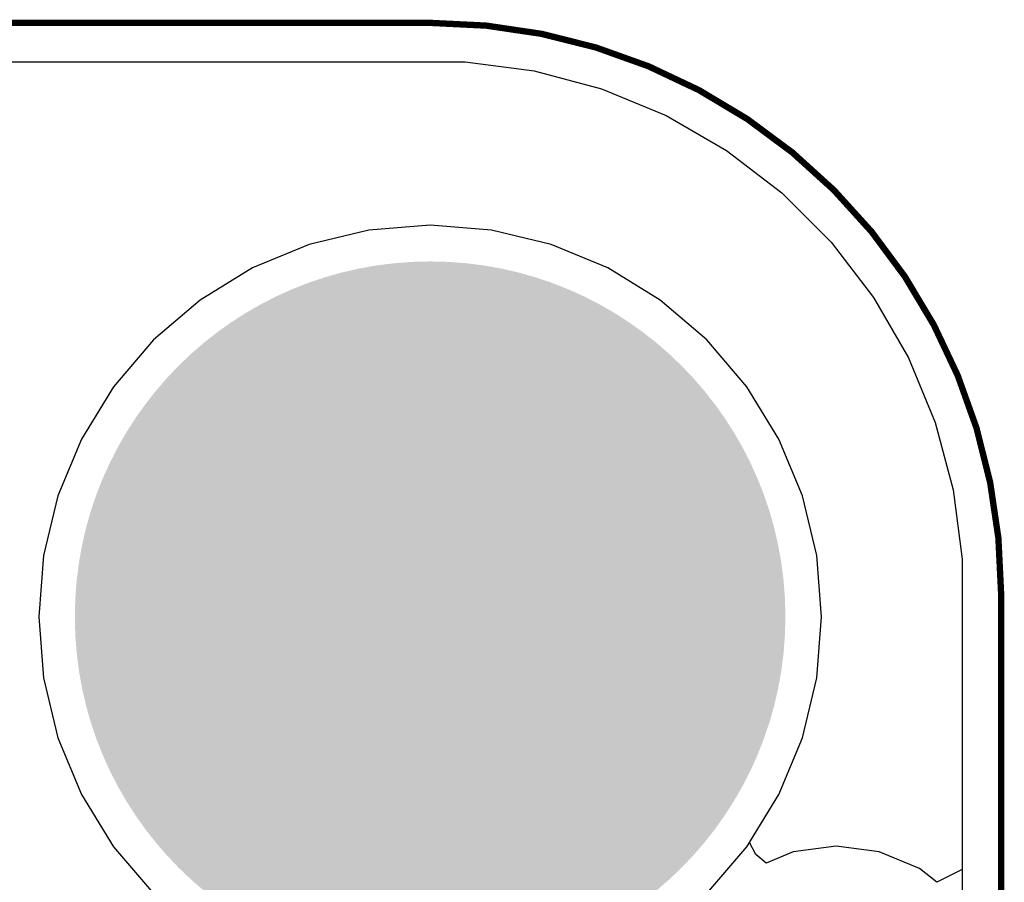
# Model space of a CAD drawing. Header units: inches. Extents: x 0 to 41, y 0 to 25.4.
# Tile 12 of 12: x 33.3 to 41, y 18.6 to 25.4. Entities that reach past the tile are written whole.
import ezdxf

# ---------------------------------------------------------------- set-up
doc = ezdxf.new("R2010")
doc.units = ezdxf.units.IN
for name, color, linetype in [('Board', 56, 'Continuous'), ('BOTTOM', 5, 'Continuous'), ('Bottom Solder', 6, 'Continuous'), ('Pad Holes', 156, 'Continuous'), ('TOP', 1, 'Continuous'), ('Top Solder', 216, 'Continuous')]:
    doc.layers.add(name, color=color, linetype=linetype)

msp = doc.modelspace()

# ---------------------------------------------------------------- hatches: boundary and pattern name
at = {"layer": 'BOTTOM'}
h = msp.add_hatch(color=5, dxfattribs=at)
edge = h.paths.add_edge_path()
edge.add_arc((36.50003622, 20.68000944), 1.49999954, 0, 360)
at = {"layer": 'Bottom Solder'}
h = msp.add_hatch(color=6, dxfattribs=at)
edge = h.paths.add_edge_path()
edge.add_arc((36.50003622, 20.68000944), 2.79999948, 0, 360)
at = {"layer": 'Pad Holes'}
h = msp.add_hatch(color=7, dxfattribs=at)
edge = h.paths.add_edge_path()
edge.add_arc((36.50003622, 20.68000944), 1.59999934, 0, 360)
at = {"layer": 'TOP'}
h = msp.add_hatch(color=1, dxfattribs=at)
edge = h.paths.add_edge_path()
edge.add_arc((36.50003622, 20.68000944), 1.49999954, 0, 360)
at = {"layer": 'Top Solder'}
h = msp.add_hatch(color=216, dxfattribs=at)
edge = h.paths.add_edge_path()
edge.add_arc((36.50003622, 20.68000944), 2.79999948, 0, 360)

# ---------------------------------------------------------------- linework, layer by layer
at = {"layer": 'Board', "const_width": 0.0499999}
for points in [[(4.500013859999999, 25.36001278), (36.50000066, 25.36001024)], [(41.00001452, 4.50000116), (41.00001452, 20.86002178)]]:
    msp.add_lwpolyline(points, dxfattribs=at)
msp.add_lwpolyline([(36.50000066, 25.36002294, -0.4142135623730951), (41.00000182, 20.86002178)], format="xyb", dxfattribs=at)
at = {"layer": 'Board', "const_width": 0.02499868}
for points in [[(36.48750132, 25.36002294, 1), (36.5125, 25.36002294, 1)], [(36.48750132, 25.36001024, 1), (36.5125, 25.36001024, 1)], [(40.98750248, 20.86002178, 1), (41.01250116, 20.86002178, 1)], [(40.98751518, 20.86002178, 1), (41.01251386, 20.86002178, 1)]]:
    msp.add_lwpolyline(points, format="xyb", close=True, dxfattribs=at)
at = {"layer": 'BOTTOM'}
for p, q in [((25.27507264, 25.0541536), (36.49999811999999, 25.05415868)), ((36.49999811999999, 25.05415868), (36.77488708, 25.05415614)), ((36.77488708, 25.05415614), (37.31999648, 24.98239098)), ((37.31999648, 24.98239098), (37.8510673, 24.84009256)), ((37.8510673, 24.84009256), (38.35898348, 24.62970436)), ((38.35898348, 24.62970436), (38.83513696, 24.3548027)), ((38.83513696, 24.3548027), (39.27131338, 24.02011452)), ((39.27131338, 24.02011452), (39.66009848, 23.63132942)), ((36.50003622, 23.76451686), (36.01751242, 23.72654132)), ((36.98256002, 23.72654132), (36.50003622, 23.76451686)), ((36.01751242, 23.72654132), (35.54687074, 23.61354942)), ((37.4532017, 23.61354942), (36.98256002, 23.72654132)), ((35.54687074, 23.61354942), (35.09969866, 23.428325)), ((37.90037378, 23.428325), (37.4532017, 23.61354942)), ((39.66009848, 23.63132942), (39.99479174, 23.19514792)), ((35.09969866, 23.428325), (34.68700708, 23.17542736)), ((38.31306536, 23.17542736), (37.90037378, 23.428325)), ((34.68700708, 23.17542736), (34.31896107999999, 22.86108458)), ((38.68111136, 22.86108458), (38.31306536, 23.17542736)), ((39.99479174, 23.19514792), (40.26968324, 22.71902238)), ((34.31896107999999, 22.86108458), (34.0046183, 22.49303858)), ((38.99545414, 22.49303858), (38.68111136, 22.86108458)), ((40.26968324, 22.71902238), (40.4800816, 22.2110808)), ((34.0046183, 22.49303858), (33.75172066, 22.080347)), ((39.24835177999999, 22.080347), (38.99545414, 22.49303858)), ((40.4800816, 22.2110808), (40.62238002, 21.68000998)), ((33.75172066, 22.080347), (33.56649623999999, 21.63317492)), ((39.4335762, 21.63317492), (39.24835177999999, 22.080347)), ((40.62238002, 21.68000998), (40.69414518, 21.13491074)), ((33.56649623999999, 21.63317492), (33.45350434, 21.16253324)), ((39.5465681, 21.16253324), (39.4335762, 21.63317492)), ((33.45350434, 21.16253324), (33.4155288, 20.68000944)), ((39.58454363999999, 20.68000944), (39.5465681, 21.16253324)), ((40.69414518, 21.13491074), (40.69414518, 20.86001924)), ((40.69414518, 20.86001924), (40.69413755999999, 4.5000037)), ((33.4155288, 20.68000944), (33.45350434, 20.19748564)), ((39.5465681, 20.19748564), (39.58454363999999, 20.68000944)), ((33.45350434, 20.19748564), (33.56649623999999, 19.72684396)), ((39.4335762, 19.72684396), (39.5465681, 20.19748564)), ((33.56649623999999, 19.72684396), (33.75172066, 19.27967188)), ((39.24835177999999, 19.27967188), (39.4335762, 19.72684396)), ((33.75172066, 19.27967188), (34.0046183, 18.8669803)), ((38.99545414, 18.8669803), (39.24835177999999, 19.27967188)), ((34.0046183, 18.8669803), (34.31896107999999, 18.4989343)), ((38.68111136, 18.4989343), (38.99545414, 18.8669803))]:
    msp.add_line(p, q, dxfattribs=at)
at = {"layer": 'TOP'}
for p, q in [((25.27507264, 25.0541536), (36.49999811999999, 25.05415868)), ((36.49999811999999, 25.05415868), (36.77488708, 25.05415614)), ((36.77488708, 25.05415614), (37.31999648, 24.98239098)), ((37.31999648, 24.98239098), (37.8510673, 24.84009256)), ((37.8510673, 24.84009256), (38.35898348, 24.62970436)), ((38.35898348, 24.62970436), (38.83513696, 24.3548027)), ((38.83513696, 24.3548027), (39.27131338, 24.02011452)), ((39.27131338, 24.02011452), (39.66009848, 23.63132942)), ((36.50003622, 23.76451686), (36.01751242, 23.72654132)), ((36.98256002, 23.72654132), (36.50003622, 23.76451686)), ((36.01751242, 23.72654132), (35.54687074, 23.61354942)), ((37.4532017, 23.61354942), (36.98256002, 23.72654132)), ((35.54687074, 23.61354942), (35.09969866, 23.428325)), ((37.90037378, 23.428325), (37.4532017, 23.61354942)), ((39.66009848, 23.63132942), (39.99479174, 23.19514792)), ((35.09969866, 23.428325), (34.68700708, 23.17542736)), ((38.31306536, 23.17542736), (37.90037378, 23.428325)), ((34.68700708, 23.17542736), (34.31896107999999, 22.86108458)), ((38.68111136, 22.86108458), (38.31306536, 23.17542736)), ((39.99479174, 23.19514792), (40.26968324, 22.71902238)), ((34.31896107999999, 22.86108458), (34.0046183, 22.49303858)), ((38.99545414, 22.49303858), (38.68111136, 22.86108458)), ((40.26968324, 22.71902238), (40.4800816, 22.2110808)), ((34.0046183, 22.49303858), (33.75172066, 22.080347)), ((39.24835177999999, 22.080347), (38.99545414, 22.49303858)), ((40.4800816, 22.2110808), (40.62238002, 21.68000998)), ((33.75172066, 22.080347), (33.56649623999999, 21.63317492)), ((39.4335762, 21.63317492), (39.24835177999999, 22.080347)), ((40.62238002, 21.68000998), (40.69414518, 21.13491074)), ((33.56649623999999, 21.63317492), (33.45350434, 21.16253324)), ((39.5465681, 21.16253324), (39.4335762, 21.63317492)), ((33.45350434, 21.16253324), (33.4155288, 20.68000944)), ((39.58454363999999, 20.68000944), (39.5465681, 21.16253324)), ((40.69414518, 21.13491074), (40.69414518, 20.86001924)), ((40.69414518, 20.86001924), (40.69414518, 18.68788236)), ((33.4155288, 20.68000944), (33.45350434, 20.19748564)), ((39.5465681, 20.19748564), (39.58454363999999, 20.68000944)), ((33.45350434, 20.19748564), (33.56649623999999, 19.72684396)), ((39.4335762, 19.72684396), (39.5465681, 20.19748564)), ((33.56649623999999, 19.72684396), (33.75172066, 19.27967188)), ((39.24835177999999, 19.27967188), (39.4335762, 19.72684396)), ((33.75172066, 19.27967188), (34.0046183, 18.8669803)), ((39.01579446, 18.90017302), (39.24835177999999, 19.27967188)), ((34.0046183, 18.8669803), (34.31896107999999, 18.4989343)), ((39.06756473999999, 18.8062108), (39.01579446, 18.90017302)), ((39.70001457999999, 18.87121448), (39.36064772, 18.82653588)), ((40.03938144, 18.82653588), (39.70001457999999, 18.87121448)), ((39.14797606, 18.7384436), (39.06756473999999, 18.8062108)), ((39.36064772, 18.82653588), (39.14797606, 18.7384436)), ((40.3556216, 18.69554554), (40.03938144, 18.82653588)), ((40.49414304, 18.58925416), (40.3556216, 18.69554554)), ((40.69414518, 18.68788236), (40.49414304, 18.58925416))]:
    msp.add_line(p, q, dxfattribs=at)

doc.saveas('drawing.dxf')
